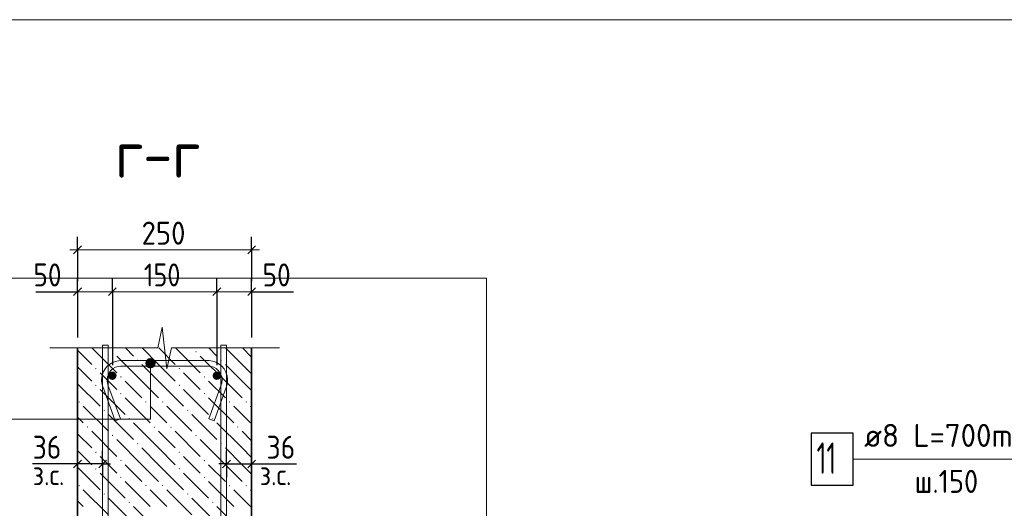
# Model space of a CAD drawing. Header units: millimetres. Extents: x 0 to 42000, y 0 to 29700.
# Tile 6 of 21: x 5342 to 14771, y 11707 to 16381. Entities that reach past the tile are written whole.
import ezdxf

# ---------------------------------------------------------------- set-up
doc = ezdxf.new("R2010")
doc.units = ezdxf.units.MM
for name, color, linetype, lineweight in [('Standard', 7, 'Continuous', 25), ('ЖБ Стена верхний уровень', 7, 'Continuous', 35), ('Заголовок чертежа', 7, 'Continuous', 25), ('Позиционная метка линия выноска', 7, 'Continuous', 13), ('Примечания', 7, 'Continuous', 13), ('Размерная линия_ общее', 7, 'Continuous', 13), ('Стена фоновая арматура У1', 7, 'Continuous', 18), ('Стена фоновая арматура Х1', 7, 'Continuous', 35), ('Стена фоновая затяжка С-обр.', 52, 'Continuous', 25)]:
    doc.layers.add(name, color=color, linetype=linetype, lineweight=lineweight)
doc.layers.add('Размерная выноска', color=7, linetype='Continuous')
doc.layers.add('Стена Хомут', color=7, linetype='Continuous', lineweight=25, true_color=0x6e3c1e)
doc.styles.add('ISOCPEUR', font='txt')

msp = doc.modelspace()

# ---------------------------------------------------------------- hatches: boundary and pattern name
at = {"layer": 'ЖБ Стена верхний уровень', "linetype": 'Continuous', "lineweight": 18, "transparency": 33554687}
for points in [[(6225.2, 13203.9), (6231.7, 13210.4), (6238.2, 13203.9), (6231.7, 13197.4)], [(7025.2, 13203.9), (7031.7, 13210.4), (7038.2, 13203.9), (7031.7, 13197.4)], [(6465.2, 13123.9), (6471.7, 13130.4), (6478.2, 13123.9), (6471.7, 13117.4)], [(7265.2, 13123.9), (7271.7, 13130.4), (7278.2, 13123.9), (7271.7, 13117.4)], [(6065.2, 13043.9), (6071.7, 13050.4), (6078.2, 13043.9), (6071.7, 13037.4)], [(6865.2, 13043.9), (6871.7, 13050.4), (6878.2, 13043.9), (6871.7, 13037.4)], [(6305.2, 12963.9), (6311.7, 12970.4), (6318.2, 12963.9), (6311.7, 12957.4)], [(7105.2, 12963.9), (7111.7, 12970.4), (7118.2, 12963.9), (7111.7, 12957.4)], [(6065.2, 12883.9), (6071.7, 12890.4), (6078.2, 12883.9), (6071.7, 12877.4)], [(6865.2, 12883.9), (6871.7, 12890.4), (6878.2, 12883.9), (6871.7, 12877.4)], [(5905.2, 12723.9), (5911.7, 12730.4), (5918.2, 12723.9), (5911.7, 12717.4)], [(6305.2, 12803.9), (6311.7, 12810.4), (6318.2, 12803.9), (6311.7, 12797.4)], [(6545.2, 12723.9), (6551.7, 12730.4), (6558.2, 12723.9), (6551.7, 12717.4)], [(6705.2, 12723.9), (6711.7, 12730.4), (6718.2, 12723.9), (6711.7, 12717.4)], [(7105.2, 12803.9), (7111.7, 12810.4), (7118.2, 12803.9), (7111.7, 12797.4)], [(7345.2, 12723.9), (7351.7, 12730.4), (7358.2, 12723.9), (7351.7, 12717.4)], [(7505.2, 12723.9), (7511.7, 12730.4), (7518.2, 12723.9), (7511.7, 12717.4)], [(6145.2, 12643.9), (6151.7, 12650.4), (6158.2, 12643.9), (6151.7, 12637.4)], [(6945.2, 12643.9), (6951.7, 12650.4), (6958.2, 12643.9), (6951.7, 12637.4)], [(6385.2, 12563.9), (6391.7, 12570.4), (6398.2, 12563.9), (6391.7, 12557.4)], [(7185.2, 12563.9), (7191.7, 12570.4), (7198.2, 12563.9), (7191.7, 12557.4)], [(5985.2, 12483.9), (5991.7, 12490.4), (5998.2, 12483.9), (5991.7, 12477.4)], [(6625.2, 12483.9), (6631.7, 12490.4), (6638.2, 12483.9), (6631.7, 12477.4)], [(6785.2, 12483.9), (6791.7, 12490.4), (6798.2, 12483.9), (6791.7, 12477.4)], [(7425.2, 12483.9), (7431.7, 12490.4), (7438.2, 12483.9), (7431.7, 12477.4)], [(6225.2, 12403.9), (6231.7, 12410.4), (6238.2, 12403.9), (6231.7, 12397.4)], [(7025.2, 12403.9), (7031.7, 12410.4), (7038.2, 12403.9), (7031.7, 12397.4)], [(6465.2, 12323.9), (6471.7, 12330.4), (6478.2, 12323.9), (6471.7, 12317.4)], [(7265.2, 12323.9), (7271.7, 12330.4), (7278.2, 12323.9), (7271.7, 12317.4)], [(6065.2, 12243.9), (6071.7, 12250.4), (6078.2, 12243.9), (6071.7, 12237.4)], [(6305.2, 12163.9), (6311.7, 12170.4), (6318.2, 12163.9), (6311.7, 12157.4)], [(6865.2, 12243.9), (6871.7, 12250.4), (6878.2, 12243.9), (6871.7, 12237.4)], [(7105.2, 12163.9), (7111.7, 12170.4), (7118.2, 12163.9), (7111.7, 12157.4)], [(6065.2, 12083.9), (6071.7, 12090.4), (6078.2, 12083.9), (6071.7, 12077.4)], [(6865.2, 12083.9), (6871.7, 12090.4), (6878.2, 12083.9), (6871.7, 12077.4)], [(6305.2, 12003.9), (6311.7, 12010.4), (6318.2, 12003.9), (6311.7, 11997.4)], [(7105.2, 12003.9), (7111.7, 12010.4), (7118.2, 12003.9), (7111.7, 11997.4)], [(5905.2, 11923.9), (5911.7, 11930.4), (5918.2, 11923.9), (5911.7, 11917.4)], [(6545.2, 11923.9), (6551.7, 11930.4), (6558.2, 11923.9), (6551.7, 11917.4)], [(6705.2, 11923.9), (6711.7, 11930.4), (6718.2, 11923.9), (6711.7, 11917.4)], [(7345.2, 11923.9), (7351.7, 11930.4), (7358.2, 11923.9), (7351.7, 11917.4)], [(7505.2, 11923.9), (7511.7, 11930.4), (7518.2, 11923.9), (7511.7, 11917.4)], [(6145.2, 11843.9), (6151.7, 11850.4), (6158.2, 11843.9), (6151.7, 11837.4)], [(6945.2, 11843.9), (6951.7, 11850.4), (6958.2, 11843.9), (6951.7, 11837.4)], [(6385.2, 11763.9), (6391.7, 11770.4), (6398.2, 11763.9), (6391.7, 11757.4)], [(7185.2, 11763.9), (7191.7, 11770.4), (7198.2, 11763.9), (7191.7, 11757.4)]]:
    msp.add_hatch(color=7, dxfattribs=at).paths.add_polyline_path(points, flags=16)
at = {"layer": 'Позиционная метка линия выноска', "linetype": 'Continuous', "lineweight": 13, "transparency": 33554687}
for points in [[(6549.6, 13093.8), (6639.6, 13093.8), (6633.3, 13116.3)], [(6549.6, 13093.8), (6633.3, 13116.3), (6555.9, 13116.3)], [(6555.9, 13116.3), (6633.3, 13116.3), (6617.1, 13132.5)], [(6555.9, 13116.3), (6617.1, 13132.5), (6572.1, 13132.5)], [(6572.1, 13132.5), (6617.1, 13132.5), (6594.6, 13138.8)], [(6555.9, 13071.3), (6639.6, 13093.8), (6549.6, 13093.8)], [(6555.9, 13071.3), (6633.3, 13071.3), (6639.6, 13093.8)], [(6572.1, 13055.1), (6633.3, 13071.3), (6555.9, 13071.3)], [(6572.1, 13055.1), (6617.1, 13055.1), (6633.3, 13071.3)], [(6617.1, 13055.1), (6572.1, 13055.1), (6594.6, 13048.8)]]:
    msp.add_hatch(color=7, dxfattribs=at).paths.add_polyline_path(points)
at = {"layer": 'Стена фоновая арматура Х1', "linetype": 'Continuous', "lineweight": 18, "transparency": 33554687}
for points in [[(6269.9, 12975.4), (6266.9, 12990.7), (6258.2, 13003.6), (6245.2, 13012.3), (6229.9, 13015.4), (6214.6, 13012.3), (6201.6, 13003.6), (6193, 12990.7), (6189.9, 12975.4), (6193, 12960), (6201.6, 12947.1), (6214.6, 12938.4), (6229.9, 12935.4), (6245.2, 12938.4), (6258.2, 12947.1), (6266.9, 12960)], [(7269.9, 12975.4), (7266.9, 12990.7), (7258.2, 13003.6), (7245.2, 13012.3), (7229.9, 13015.4), (7214.6, 13012.3), (7201.6, 13003.6), (7193, 12990.7), (7189.9, 12975.4), (7193, 12960), (7201.6, 12947.1), (7214.6, 12938.4), (7229.9, 12935.4), (7245.2, 12938.4), (7258.2, 12947.1), (7266.9, 12960)]]:
    msp.add_hatch(color=7, dxfattribs=at).paths.add_polyline_path(points)

# ---------------------------------------------------------------- linework, layer by layer
at = {"layer": 'Standard', "color": 7, "linetype": 'Continuous', "lineweight": 25, "transparency": 33554687}
for p, q in [((5934.1, 12168.5), (5859.1, 12093.5)), ((6174.1, 12168.5), (6099.1, 12093.5)), ((7286, 12093.5), (7361, 12168.5)), ((7526, 12093.5), (7601, 12168.5))]:
    msp.add_line(p, q, dxfattribs=at)
at = {"layer": 'Standard', "color": 7, "linetype": 'Continuous', "lineweight": -3, "transparency": 33554687}
for p, q in [((5896.6, 12131), (5896.6, 12256)), ((6136.6, 12131), (6136.6, 12256)), ((7323.5, 12131), (7323.5, 12256)), ((7563.5, 12131), (7563.5, 12256)), ((5896.6, 12131), (5821.6, 12131)), ((5896.6, 12131), (5896.6, 12006)), ((6136.6, 12131), (5896.6, 12131)), ((6136.6, 12131), (6136.6, 12006)), ((6136.6, 12131), (6211.6, 12131)), ((7323.5, 12131), (7248.5, 12131)), ((7323.5, 12131), (7323.5, 12006)), ((7323.5, 12131), (7563.5, 12131)), ((7563.5, 12131), (7563.5, 12006)), ((7563.5, 12131), (7638.5, 12131))]:
    msp.add_line(p, q, dxfattribs=at)
at = {"layer": 'Standard', "color": 7, "linetype": 'Continuous', "lineweight": 13, "transparency": 33554687}
msp.add_lwpolyline([(2000, 16380.9), (2000, 500), (23081.8, 500), (23081.8, 16380.9), (2000, 16380.9)], dxfattribs=at)
at = {"layer": 'Standard', "color": 254, "linetype": 'Continuous', "lineweight": 13, "true_color": 0xc4c4ff, "transparency": 33554687}
msp.add_lwpolyline([(3064.2, 5122.7), (9813.2, 5122.7), (9813.2, 13907.7), (3064.2, 13907.7), (3064.2, 5122.7)], dxfattribs=at)
at = {"layer": 'ЖБ Стена верхний уровень', "color": 7, "linetype": 'Continuous', "lineweight": 35, "transparency": 33554687}
for p, q in [((5896.6, 13241), (5896.6, 9208.7)), ((7563.2, 9208.7), (7563.2, 13241))]:
    msp.add_line(p, q, dxfattribs=at)
at = {"layer": 'ЖБ Стена верхний уровень', "color": 9, "linetype": 'Continuous', "lineweight": 18, "true_color": 0xc7c7c7, "transparency": 33554687}
for p, q in [((5896.6, 13219), (6031.7, 13083.9)), ((6034.6, 13241), (6271.7, 13003.9)), ((6354.6, 13241), (6431.7, 13163.9)), ((6671.7, 13083.9), (6514.6, 13241)), ((6674.6, 13241), (6831.7, 13083.9)), ((6834.6, 13241), (7071.7, 13003.9)), ((7154.6, 13241), (7231.7, 13163.9)), ((7471.7, 13083.9), (7314.6, 13241)), ((7474.6, 13241), (7563.2, 13152.4)), ((6511.7, 12923.9), (6271.7, 13163.9)), ((7311.7, 12923.9), (7071.7, 13163.9)), ((5896.6, 13059), (6031.7, 12923.9)), ((6511.7, 13083.9), (6671.7, 12923.9)), ((6671.7, 13083.9), (6831.7, 12923.9)), ((7311.7, 13083.9), (7471.7, 12923.9)), ((7471.7, 13083.9), (7563.2, 12992.4)), ((6191.7, 12923.9), (6111.7, 13003.9)), ((6271.7, 12843.9), (6191.7, 12923.9)), ((6351.7, 12923.9), (6511.7, 12763.9)), ((6511.7, 12923.9), (6671.7, 12763.9)), ((6671.7, 12923.9), (6911.7, 12683.9)), ((6991.7, 12923.9), (6911.7, 13003.9)), ((7071.7, 12843.9), (6991.7, 12923.9)), ((7151.7, 12923.9), (7311.7, 12763.9)), ((7311.7, 12923.9), (7471.7, 12763.9)), ((7471.7, 12923.9), (7563.2, 12832.4)), ((5896.6, 12899), (6111.7, 12683.9)), ((6111.7, 12843.9), (6351.7, 12603.9)), ((6911.7, 12843.9), (7151.7, 12603.9)), ((6351.7, 12763.9), (6591.7, 12523.9)), ((7151.7, 12763.9), (7391.7, 12523.9)), ((5951.7, 12683.9), (6191.7, 12443.9)), ((6671.7, 12603.9), (6591.7, 12683.9)), ((6751.7, 12683.9), (6991.7, 12443.9)), ((7471.7, 12603.9), (7391.7, 12683.9)), ((7551.7, 12683.9), (7563.2, 12672.4)), ((5951.7, 12523.9), (5896.6, 12579)), ((6191.7, 12603.9), (6431.7, 12363.9)), ((6751.7, 12523.9), (6671.7, 12603.9)), ((6991.7, 12603.9), (7231.7, 12363.9)), ((7551.7, 12523.9), (7471.7, 12603.9)), ((6671.7, 12283.9), (6431.7, 12523.9)), ((7471.7, 12283.9), (7231.7, 12523.9)), ((5896.6, 12419), (6031.7, 12283.9)), ((6031.7, 12443.9), (6271.7, 12203.9)), ((6511.7, 12123.9), (6271.7, 12363.9)), ((6671.7, 12443.9), (6831.7, 12283.9)), ((6831.7, 12443.9), (7071.7, 12203.9)), ((7311.7, 12123.9), (7071.7, 12363.9)), ((7471.7, 12443.9), (7563.2, 12352.4)), ((5896.6, 12259), (6031.7, 12123.9)), ((6511.7, 12283.9), (6671.7, 12123.9)), ((6671.7, 12283.9), (6831.7, 12123.9)), ((7311.7, 12283.9), (7471.7, 12123.9)), ((7471.7, 12283.9), (7563.2, 12192.4)), ((6191.7, 12123.9), (6111.7, 12203.9)), ((6991.7, 12123.9), (6911.7, 12203.9)), ((5896.6, 12099), (6111.7, 11883.9)), ((6271.7, 12043.9), (6191.7, 12123.9)), ((6351.7, 12123.9), (6511.7, 11963.9)), ((6511.7, 12123.9), (6671.7, 11963.9)), ((6671.7, 12123.9), (6911.7, 11883.9)), ((7071.7, 12043.9), (6991.7, 12123.9)), ((7151.7, 12123.9), (7311.7, 11963.9)), ((7311.7, 12123.9), (7471.7, 11963.9)), ((7471.7, 12123.9), (7563.2, 12032.4)), ((6111.7, 12043.9), (6351.7, 11803.9)), ((6911.7, 12043.9), (7151.7, 11803.9)), ((5951.7, 11883.9), (6191.7, 11643.9)), ((6351.7, 11963.9), (6591.7, 11723.9)), ((6671.7, 11803.9), (6591.7, 11883.9)), ((6751.7, 11883.9), (6991.7, 11643.9)), ((7151.7, 11963.9), (7391.7, 11723.9)), ((7471.7, 11803.9), (7391.7, 11883.9)), ((7551.7, 11883.9), (7563.2, 11872.4)), ((6191.7, 11803.9), (6431.7, 11563.9)), ((6751.7, 11723.9), (6671.7, 11803.9)), ((6991.7, 11803.9), (7231.7, 11563.9)), ((7551.7, 11723.9), (7471.7, 11803.9)), ((5951.7, 11723.9), (5896.6, 11779)), ((6671.7, 11483.9), (6431.7, 11723.9)), ((7471.7, 11483.9), (7231.7, 11723.9))]:
    msp.add_line(p, q, dxfattribs=at)
at = {"layer": 'Позиционная метка линия выноска', "color": 7, "linetype": 'Continuous', "lineweight": 13, "transparency": 33554687}
for p, q in [((6594.6, 13138.8), (6594.6, 13138.8)), ((6549.6, 13093.8), (6549.6, 13093.8)), ((6594.6, 13048.8), (6594.6, 13048.8)), ((6639.6, 13093.8), (6639.6, 13093.8)), ((13322.9, 12176.9), (16256.2, 12176.9))]:
    msp.add_line(p, q, dxfattribs=at)
msp.add_lwpolyline([(3299.2, 12560.5), (6594.6, 12560.5), (6594.6, 13093.8)], dxfattribs=at)
msp.add_circle((6594.6, 13093.8), 45, dxfattribs=at)
at = {"layer": 'Примечания', "color": 7, "linetype": 'Continuous', "lineweight": 13, "transparency": 33554687}
for p, q in [((6663.9, 13241), (6707.9, 13441)), ((6707.9, 13441), (6751.9, 13041)), ((5629.9, 13241), (6663.9, 13241)), ((6751.9, 13041), (6795.9, 13241)), ((6795.9, 13241), (7829.9, 13241)), ((7829.9, 13241), (7829.9, 13241))]:
    msp.add_line(p, q, dxfattribs=at)
at = {"layer": 'Размерная выноска', "color": 7, "linetype": 'Continuous', "lineweight": -3, "transparency": 33554687}
for p, q in [((5496.6, 13779.1), (5896.6, 13779.1)), ((7563.2, 13779.1), (7963.2, 13779.1)), ((5896.6, 12131), (5466.3, 12131)), ((7563.5, 12131), (7993.8, 12131))]:
    msp.add_line(p, q, dxfattribs=at)
at = {"layer": 'Размерная линия_ общее', "color": 253, "linetype": 'Continuous', "lineweight": -3, "true_color": 0xa0a0a0, "transparency": 33554687}
for p, q in [((5896.6, 14179.1), (5896.6, 14304.1)), ((7563.2, 14179.1), (7563.2, 14304.1)), ((5896.6, 14179.1), (5896.6, 14054.1)), ((5896.6, 14179.1), (5896.6, 13879.1)), ((7563.2, 14179.1), (7563.2, 14054.1)), ((7563.2, 14179.1), (7563.2, 13879.1)), ((5896.6, 13779.1), (5896.6, 13904.1)), ((6229.9, 13779.1), (6229.9, 13904.1)), ((7229.9, 13779.1), (7229.9, 13904.1)), ((7563.2, 13779.1), (7563.2, 13904.1)), ((5896.6, 13779.1), (5896.6, 13654.1)), ((5896.6, 13779.1), (5896.6, 13341)), ((6229.9, 13779.1), (6229.9, 13654.1)), ((6229.9, 13779.1), (6229.9, 13075.4)), ((7229.9, 13779.1), (7229.9, 13654.1)), ((7229.9, 13779.1), (7229.9, 13075.4)), ((7563.2, 13779.1), (7563.2, 13654.1)), ((7563.2, 13779.1), (7563.2, 13341))]:
    msp.add_line(p, q, dxfattribs=at)
at = {"layer": 'Размерная линия_ общее', "color": 7, "linetype": 'Continuous', "lineweight": 13, "transparency": 33554687}
for p, q in [((5896.6, 14179.1), (5821.6, 14179.1)), ((5896.6, 14179.1), (7563.2, 14179.1)), ((7563.2, 14179.1), (7638.2, 14179.1)), ((5896.6, 13779.1), (5821.6, 13779.1)), ((5896.6, 13779.1), (6229.9, 13779.1)), ((6229.9, 13779.1), (7229.9, 13779.1)), ((7229.9, 13779.1), (7563.2, 13779.1)), ((7563.2, 13779.1), (7638.2, 13779.1))]:
    msp.add_line(p, q, dxfattribs=at)
at = {"layer": 'Размерная линия_ общее', "color": 7, "linetype": 'Continuous', "lineweight": 25, "transparency": 33554687}
for p, q in [((5859.1, 14141.6), (5934.1, 14216.6)), ((7525.7, 14141.6), (7600.7, 14216.6)), ((5859.1, 13741.6), (5934.1, 13816.6)), ((6192.4, 13741.6), (6267.4, 13816.6)), ((7192.4, 13741.6), (7267.4, 13816.6)), ((7525.7, 13741.6), (7600.7, 13816.6))]:
    msp.add_line(p, q, dxfattribs=at)
at = {"layer": 'Стена фоновая арматура У1', "color": 7, "linetype": 'Continuous', "lineweight": 13, "transparency": 33554687}
for points in [[(6136.6, 7708.7), (6136.6, 13267.7), (6189.9, 13267.7), (6189.9, 7708.7), (6136.6, 7708.7)], [(7269.9, 7708.7), (7269.9, 13267.7), (7323.2, 13267.7), (7323.2, 7708.7), (7269.9, 7708.7)]]:
    msp.add_lwpolyline(points, dxfattribs=at)
at = {"layer": 'Стена фоновая затяжка С-обр.', "color": 98, "linetype": 'Continuous', "lineweight": 13, "true_color": 0x005000, "transparency": 33554687}
msp.add_lwpolyline([(7153.3, 12562.5), (7272.3, 12889.3), (7274, 12894.6), (7275.5, 12899.9), (7276.8, 12905.3), (7277.9, 12910.7), (7278.7, 12916.1), (7279.3, 12921.6), (7279.7, 12927.1), (7279.9, 12932.7), (7279.9, 12939), (7276.6, 12963.1), (7268.5, 12987.5), (7256, 13009.8), (7240.8, 13028), (7222.6, 13043.2), (7200.2, 13055.8), (7175.8, 13063.8), (7151.7, 13067.2), (6308.1, 13067.2), (6284, 13063.8), (6259.6, 13055.8), (6237.2, 13043.2), (6219, 13028), (6203.8, 13009.8), (6191.3, 12987.5), (6183.3, 12963.1), (6179.9, 12939), (6179.9, 12932.7), (6180.1, 12927.1), (6180.5, 12921.6), (6181.1, 12916.1), (6181.9, 12910.7), (6183, 12905.3), (6184.3, 12899.9), (6185.8, 12894.6), (6187.6, 12889.3), (6306.5, 12562.5), (6256.4, 12544.2), (6137.2, 12871.8), (6134.8, 12879), (6132.7, 12886.4), (6130.9, 12893.9), (6129.4, 12901.4), (6128.2, 12909), (6127.4, 12916.7), (6126.8, 12924.3), (6126.6, 12931.9), (6126.6, 12942.7), (6131.1, 12975.2), (6142.3, 13009.1), (6159.7, 13040.2), (6181.2, 13065.9), (6206.8, 13087.3), (6238, 13104.8), (6271.9, 13116), (6304.4, 13120.5), (7155.4, 13120.5), (7187.9, 13116), (7221.8, 13104.8), (7253, 13087.3), (7278.6, 13065.9), (7300.1, 13040.2), (7317.6, 13009.1), (7328.7, 12975.2), (7333.2, 12942.7), (7333.2, 12931.9), (7333, 12924.3), (7332.5, 12916.7), (7331.6, 12909), (7330.4, 12901.4), (7328.9, 12893.9), (7327.1, 12886.4), (7325, 12879), (7322.7, 12871.8), (7203.4, 12544.2), (7153.3, 12562.5)], dxfattribs=at)
at = {"layer": 'Стена Хомут', "color": 7, "linetype": 'Continuous', "lineweight": 25, "transparency": 33554687}
msp.add_lwpolyline([(12922.9, 11926.9), (13322.9, 11926.9), (13322.9, 12426.9), (12922.9, 12426.9), (12922.9, 11926.9)], dxfattribs=at)

# ---------------------------------------------------------------- texts
at = {"layer": 'Standard', "color": 7, "linetype": 'Continuous', "lineweight": 25, "transparency": 33554687, "char_height": 220, "attachment_point": 7, "style": 'ISOCPEUR'}
for insert, width in [((5467.4, 12181), 403.94), ((7706.7, 12181), 403.924)]:
    msp.add_mtext('\\W0.87;36', dxfattribs=dict(at, insert=insert, width=width))
at = {"layer": 'Standard', "color": 7, "linetype": 'Continuous', "lineweight": 18, "transparency": 33554687, "char_height": 200, "width": 459.942, "attachment_point": 7, "style": 'ISOCPEUR'}
for insert in [(5468.2, 11927.8), (7641.9, 11927.8)]:
    msp.add_mtext('\\W0.90;з.с.', dxfattribs=dict(at, insert=insert))
at = {"layer": 'Заголовок чертежа', "color": 7, "linetype": 'Continuous', "lineweight": 50, "transparency": 33554687, "insert": (6257.4, 14870.8), "char_height": 450, "width": 1149.515, "attachment_point": 7, "style": 'ISOCPEUR'}
msp.add_mtext('\\W0.91;г-г', dxfattribs=at)
at = {"layer": 'Размерная линия_ общее', "color": 7, "linetype": 'Continuous', "lineweight": 25, "transparency": 33554687, "char_height": 220, "attachment_point": 7, "style": 'ISOCPEUR'}
for s, insert, width in [('\\W0.91;250', (6509.9, 14229.1), 561.988), ('\\W0.87;50', (5473.1, 13829.1), 403.94), ('\\W0.83;150', (6531.9, 13829.1), 508.571), ('\\W0.87;50', (7667.4, 13829.1), 403.932)]:
    msp.add_mtext(s, dxfattribs=dict(at, insert=insert, width=width))
at = {"layer": 'Стена Хомут', "color": 7, "linetype": 'Continuous', "lineweight": 13, "transparency": 33554687, "attachment_point": 7, "style": 'ISOCPEUR'}
for s, insert, char_height, width in [('\\W0.98;ø8 L=700mm ', (13427.6, 12294.3), 220, 1888.528), ('\\W0.63;11', (12972.9, 12036.9), 300, 393.75), ('\\W0.90;ш.150 ', (13911.6, 11854.3), 220, 912.907)]:
    msp.add_mtext(s, dxfattribs=dict(at, insert=insert, char_height=char_height, width=width))

doc.saveas('drawing.dxf')
